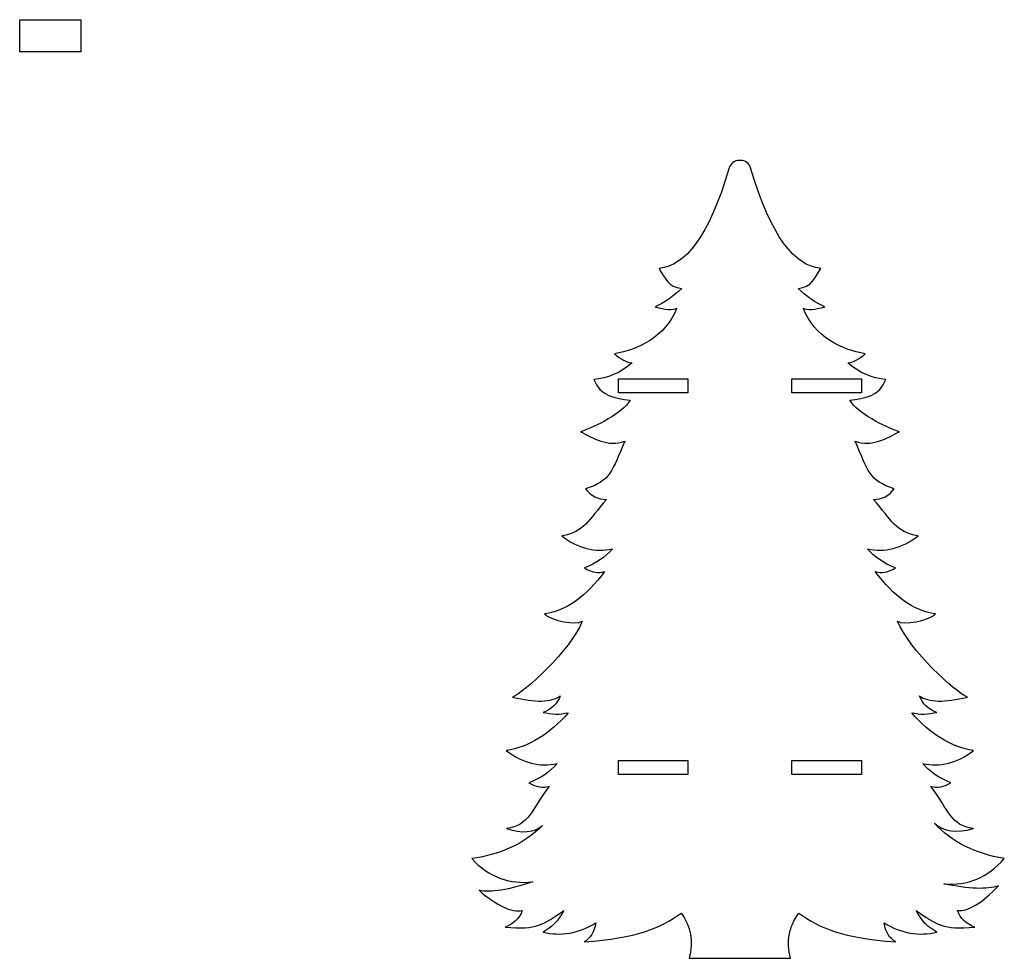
# Model space of a CAD drawing. Header units: millimetres. Extents: x -1146 to 1019, y -763 to 979.
# Tile 4 of 143: x -1015 to -958, y -402 to -347. Entities that reach past the tile are written whole.
import ezdxf

# ---------------------------------------------------------------- set-up
doc = ezdxf.new("R2010")
doc.units = ezdxf.units.MM
doc.header["$MEASUREMENT"] = 0
doc.header["$XCLIPFRAME"] = 0
doc.layers.add('Layer 1', color=7, linetype='Continuous')
picture_1 = doc.add_image_def('image2.jpg', size_in_pixel=(18234, 9572))

msp = doc.modelspace()

# ---------------------------------------------------------------- linework, layer by layer
at = {"layer": 'Layer 1', "lineweight": 25}
for points, knots in [([(-976.5398, -401.5737), (-976.2842, -400.5989), (-976.4408, -399.7286), (-977.0096, -398.9626), (-977.0096, -398.9626), (-978.2233, -399.8462), (-979.5547, -400.3993), (-982.6042, -400.6214), (-982.6042, -400.6214), (-982.233, -400.4212), (-982.0095, -400.0565), (-981.9337, -399.5273), (-981.9337, -399.5273), (-982.9343, -400.1412), (-983.9461, -400.3177), (-984.969, -400.0567), (-984.969, -400.0567), (-984.4811, -399.8154), (-984.0811, -399.4036), (-983.7689, -398.8216), (-983.7689, -398.8216), (-984.9777, -399.6295), (-985.3066, -399.9471), (-987.1566, -399.7745), (-987.1566, -399.7745), (-986.6572, -399.5922), (-986.3278, -399.2746), (-986.1684, -398.8216), (-986.1684, -398.8216), (-986.8019, -398.926), (-987.633, -398.5363), (-988.6618, -397.6526), (-988.6618, -397.6526), (-987.9819, -397.8033), (-986.9457, -397.6382), (-985.5531, -397.1574), (-985.5531, -397.1574), (-986.9194, -397.3316), (-988.0959, -396.8864), (-989.0827, -395.8214), (-989.0827, -395.8214), (-987.3888, -395.5903), (-986.0288, -394.9518), (-985.0027, -393.9062), (-985.0027, -393.9062), (-985.4907, -394.3269), (-986.1851, -394.3887), (-987.0859, -394.092), (-987.0859, -394.092), (-985.7305, -393.8947), (-985.7075, -393.083), (-984.6158, -391.6568), (-984.6158, -391.6568), (-984.9819, -391.7664), (-985.3702, -391.6957), (-985.7805, -391.4451), (-985.7805, -391.4451), (-985.0847, -391.173), (-984.5435, -390.8024), (-984.157, -390.3332), (-984.157, -390.3332), (-985.1632, -390.5617), (-986.1397, -390.3145), (-987.0863, -389.5921), (-987.0863, -389.5921), (-985.7733, -389.3706), (-984.585, -388.6471), (-983.5216, -387.4214), (-983.5216, -387.4214), (-983.7776, -387.44), (-984.0093, -387.4975), (-984.2408, -387.4932), (-984.2408, -387.4932), (-984.4901, -387.4886), (-984.7378, -387.42), (-984.9644, -387.3897), (-984.9644, -387.3897), (-984.465, -387.2075), (-984.1356, -386.8897), (-983.9762, -386.4367), (-983.9762, -386.4367), (-984.4959, -386.8136), (-985.4136, -386.8371), (-986.7291, -386.5073), (-986.7291, -386.5073), (-986.0795, -386.2564), (-983.3724, -383.8114), (-982.7083, -382.1282), (-982.7083, -382.1282), (-983.0317, -382.3662), (-984.4895, -382.1194), (-984.8936, -381.7073), (-984.8936, -381.7073), (-983.5383, -381.5099), (-982.5148, -380.6981), (-981.4231, -379.272), (-981.4231, -379.272), (-981.7892, -379.3815), (-982.1775, -379.3108), (-982.5878, -379.0602), (-982.5878, -379.0602), (-981.892, -378.7882), (-981.3508, -378.4175), (-980.9643, -377.9484), (-980.9643, -377.9484), (-981.9706, -378.1768), (-982.947, -377.9297), (-983.8936, -377.2073), (-983.8936, -377.2073), (-982.5806, -376.9857), (-982.3806, -376.3329), (-981.3171, -375.1071), (-981.3171, -375.1071), (-981.8145, -375.0997), (-982.2145, -374.8937), (-982.517, -374.4896), (-982.517, -374.4896), (-981.0558, -374.0402), (-981.009, -373.4579), (-980.2585, -371.7543), (-980.2585, -371.7543), (-981.2172, -372.1105), (-982.1113, -371.5543), (-982.8085, -371.204), (-982.8085, -371.204), (-981.96, -370.9157), (-980.36, -370.1306), (-979.9496, -369.3807), (-979.9496, -369.3807), (-980.7884, -369.3012), (-981.7011, -369.1326), (-982.0349, -368.1866), (-982.0349, -368.1866), (-981.2533, -368.1322), (-980.52, -367.8154), (-979.8348, -367.2367), (-979.8348, -367.2367), (-980.1482, -367.2002), (-980.4835, -367.0237), (-980.8407, -366.7071), (-980.8407, -366.7071), (-979.4965, -366.4773), (-977.9142, -365.7422), (-977.2583, -364.0779), (-977.2583, -364.0779), (-977.5048, -364.1935), (-977.9195, -364.167), (-978.5024, -363.9983), (-978.5024, -363.9983), (-978.0219, -363.7925), (-977.4072, -363.3602), (-976.9759, -362.9483), (-976.9759, -362.9483), (-977.7582, -362.8401), (-977.9304, -362.3477), (-978.273, -361.7836), (-978.273, -361.7836), (-976.769, -361.6203), (-975.4303, -359.9928), (-974.2331, -355.9813), (-974.2331, -355.9813), (-974.156, -355.723), (-973.9275, -355.5526), (-973.6579, -355.5526), (-973.6579, -355.5526), (-973.6579, -355.5526), (-973.5757, -355.5526), (-973.5757, -355.5526), (-973.5757, -355.5526), (-973.3061, -355.5526), (-973.0776, -355.723), (-973.0005, -355.9813), (-973.0005, -355.9813), (-971.8034, -359.9928), (-970.4647, -361.6203), (-968.9607, -361.7836), (-968.9607, -361.7836), (-969.3032, -362.3477), (-969.4754, -362.8401), (-970.2577, -362.9483), (-970.2577, -362.9483), (-969.8264, -363.3602), (-969.2117, -363.7925), (-968.7312, -363.9983), (-968.7312, -363.9983), (-969.3141, -364.167), (-969.7288, -364.1935), (-969.9753, -364.0779), (-969.9753, -364.0779), (-969.3194, -365.7422), (-967.7371, -366.4773), (-966.3929, -366.7071), (-966.3929, -366.7071), (-966.7501, -367.0237), (-967.0855, -367.2002), (-967.3988, -367.2367), (-967.3988, -367.2367), (-966.7137, -367.8154), (-965.9803, -368.1322), (-965.1987, -368.1866), (-965.1987, -368.1866), (-965.5325, -369.1326), (-966.4453, -369.3012), (-967.2841, -369.3807), (-967.2841, -369.3807), (-966.8737, -370.1306), (-965.2736, -370.9157), (-964.4251, -371.204), (-964.4251, -371.204), (-965.1223, -371.5543), (-966.0165, -372.1105), (-966.9751, -371.7543), (-966.9751, -371.7543), (-966.2246, -373.4579), (-966.1778, -374.0402), (-964.7166, -374.4896), (-964.7166, -374.4896), (-965.0191, -374.8937), (-965.4191, -375.0997), (-965.9165, -375.1071), (-965.9165, -375.1071), (-964.8531, -376.3329), (-964.653, -376.9857), (-963.34, -377.2073), (-963.34, -377.2073), (-964.2866, -377.9297), (-965.2631, -378.1768), (-966.2693, -377.9484), (-966.2693, -377.9484), (-965.8828, -378.4175), (-965.3416, -378.7882), (-964.6458, -379.0602), (-964.6458, -379.0602), (-965.0561, -379.3108), (-965.4444, -379.3815), (-965.8105, -379.272), (-965.8105, -379.272), (-964.7188, -380.6981), (-963.6953, -381.5099), (-962.34, -381.7073), (-962.34, -381.7073), (-962.7441, -382.1194), (-964.202, -382.3662), (-964.5253, -382.1282), (-964.5253, -382.1282), (-963.8612, -383.8114), (-961.1542, -386.2564), (-960.5045, -386.5073), (-960.5045, -386.5073), (-961.82, -386.8371), (-962.7377, -386.8136), (-963.2575, -386.4367), (-963.2575, -386.4367), (-963.098, -386.8897), (-962.7686, -387.2075), (-962.2692, -387.3897), (-962.2692, -387.3897), (-962.4958, -387.42), (-962.7435, -387.4886), (-962.9928, -387.4932), (-962.9928, -387.4932), (-963.2243, -387.4975), (-963.456, -387.44), (-963.712, -387.4214), (-963.712, -387.4214), (-962.6486, -388.6471), (-961.4604, -389.3706), (-960.1473, -389.5921), (-960.1473, -389.5921), (-961.0939, -390.3145), (-962.0704, -390.5617), (-963.0767, -390.3332), (-963.0767, -390.3332), (-962.6901, -390.8024), (-962.1489, -391.173), (-961.4531, -391.4451), (-961.4531, -391.4451), (-961.8635, -391.6957), (-962.2517, -391.7664), (-962.6178, -391.6568), (-962.6178, -391.6568), (-961.5261, -393.083), (-961.5031, -393.8947), (-960.1478, -394.092), (-960.1478, -394.092), (-961.1385, -394.3687), (-961.8877, -394.2669), (-962.3954, -393.7868), (-962.3954, -393.7868), (-961.4006, -394.8622), (-960.0601, -395.5404), (-958.3737, -395.8214), (-958.3737, -395.8214), (-959.3255, -396.9177), (-960.487, -397.4008), (-961.8583, -397.2709), (-961.8583, -397.2709), (-960.4181, -397.5813), (-959.3696, -397.6211), (-958.7126, -397.3901), (-958.7126, -397.3901), (-959.64, -398.3797), (-960.4242, -398.8569), (-961.0652, -398.8216), (-961.0652, -398.8216), (-960.9058, -399.2746), (-960.5764, -399.5922), (-960.077, -399.7745), (-960.077, -399.7745), (-961.927, -399.9471), (-962.2559, -399.6295), (-963.4647, -398.8216), (-963.4647, -398.8216), (-963.1525, -399.4036), (-962.7525, -399.8154), (-962.2647, -400.0567), (-962.2647, -400.0567), (-963.2875, -400.3177), (-964.2993, -400.1412), (-965.3, -399.5273), (-965.3, -399.5273), (-965.2241, -400.0565), (-965.0006, -400.4212), (-964.6294, -400.6214), (-964.6294, -400.6214), (-967.679, -400.3993), (-969.0103, -399.8462), (-970.2241, -398.9626), (-970.2241, -398.9626), (-970.7928, -399.7286), (-970.9494, -400.5989), (-970.6938, -401.5737), (-970.6938, -401.5737), (-970.6938, -401.5737), (-976.5398, -401.5737), (-976.5398, -401.5737)], [0, 0, 0, 0, 0.0117647, 0.0117647, 0.0117647, 0.0117647, 0.0235294, 0.0235294, 0.0235294, 0.0235294, 0.0352941, 0.0352941, 0.0352941, 0.0352941, 0.0470588, 0.0470588, 0.0470588, 0.0470588, 0.0588235, 0.0588235, 0.0588235, 0.0588235, 0.0705882, 0.0705882, 0.0705882, 0.0705882, 0.0823529, 0.0823529, 0.0823529, 0.0823529, 0.0941176, 0.0941176, 0.0941176, 0.0941176, 0.1058824, 0.1058824, 0.1058824, 0.1058824, 0.1176471, 0.1176471, 0.1176471, 0.1176471, 0.1294118, 0.1294118, 0.1294118, 0.1294118, 0.1411765, 0.1411765, 0.1411765, 0.1411765, 0.1529412, 0.1529412, 0.1529412, 0.1529412, 0.1647059, 0.1647059, 0.1647059, 0.1647059, 0.1764706, 0.1764706, 0.1764706, 0.1764706, 0.1882353, 0.1882353, 0.1882353, 0.1882353, 0.2, 0.2, 0.2, 0.2, 0.2117647, 0.2117647, 0.2117647, 0.2117647, 0.2235294, 0.2235294, 0.2235294, 0.2235294, 0.2352941, 0.2352941, 0.2352941, 0.2352941, 0.2470588, 0.2470588, 0.2470588, 0.2470588, 0.2588235, 0.2588235, 0.2588235, 0.2588235, 0.2705882, 0.2705882, 0.2705882, 0.2705882, 0.2823529, 0.2823529, 0.2823529, 0.2823529, 0.2941176, 0.2941176, 0.2941176, 0.2941176, 0.3058824, 0.3058824, 0.3058824, 0.3058824, 0.3176471, 0.3176471, 0.3176471, 0.3176471, 0.3294118, 0.3294118, 0.3294118, 0.3294118, 0.3411765, 0.3411765, 0.3411765, 0.3411765, 0.3529412, 0.3529412, 0.3529412, 0.3529412, 0.3647059, 0.3647059, 0.3647059, 0.3647059, 0.3764706, 0.3764706, 0.3764706, 0.3764706, 0.3882353, 0.3882353, 0.3882353, 0.3882353, 0.4, 0.4, 0.4, 0.4, 0.4117647, 0.4117647, 0.4117647, 0.4117647, 0.4235294, 0.4235294, 0.4235294, 0.4235294, 0.4352941, 0.4352941, 0.4352941, 0.4352941, 0.4470588, 0.4470588, 0.4470588, 0.4470588, 0.4588235, 0.4588235, 0.4588235, 0.4588235, 0.4705882, 0.4705882, 0.4705882, 0.4705882, 0.4823529, 0.4823529, 0.4823529, 0.4823529, 0.4941176, 0.4941176, 0.4941176, 0.4941176, 0.5058824, 0.5058824, 0.5058824, 0.5058824, 0.5176471, 0.5176471, 0.5176471, 0.5176471, 0.5294118, 0.5294118, 0.5294118, 0.5294118, 0.5411765, 0.5411765, 0.5411765, 0.5411765, 0.5529412, 0.5529412, 0.5529412, 0.5529412, 0.5647059, 0.5647059, 0.5647059, 0.5647059, 0.5764706, 0.5764706, 0.5764706, 0.5764706, 0.5882353, 0.5882353, 0.5882353, 0.5882353, 0.6, 0.6, 0.6, 0.6, 0.6117647, 0.6117647, 0.6117647, 0.6117647, 0.6235294, 0.6235294, 0.6235294, 0.6235294, 0.6352941, 0.6352941, 0.6352941, 0.6352941, 0.6470588, 0.6470588, 0.6470588, 0.6470588, 0.6588235, 0.6588235, 0.6588235, 0.6588235, 0.6705882, 0.6705882, 0.6705882, 0.6705882, 0.6823529, 0.6823529, 0.6823529, 0.6823529, 0.6941176, 0.6941176, 0.6941176, 0.6941176, 0.7058824, 0.7058824, 0.7058824, 0.7058824, 0.7176471, 0.7176471, 0.7176471, 0.7176471, 0.7294118, 0.7294118, 0.7294118, 0.7294118, 0.7411765, 0.7411765, 0.7411765, 0.7411765, 0.7529412, 0.7529412, 0.7529412, 0.7529412, 0.7647059, 0.7647059, 0.7647059, 0.7647059, 0.7764706, 0.7764706, 0.7764706, 0.7764706, 0.7882353, 0.7882353, 0.7882353, 0.7882353, 0.8, 0.8, 0.8, 0.8, 0.8117647, 0.8117647, 0.8117647, 0.8117647, 0.8235294, 0.8235294, 0.8235294, 0.8235294, 0.8352941, 0.8352941, 0.8352941, 0.8352941, 0.8470588, 0.8470588, 0.8470588, 0.8470588, 0.8588235, 0.8588235, 0.8588235, 0.8588235, 0.8705882, 0.8705882, 0.8705882, 0.8705882, 0.8823529, 0.8823529, 0.8823529, 0.8823529, 0.8941176, 0.8941176, 0.8941176, 0.8941176, 0.9058824, 0.9058824, 0.9058824, 0.9058824, 0.9176471, 0.9176471, 0.9176471, 0.9176471, 0.9294118, 0.9294118, 0.9294118, 0.9294118, 0.9411765, 0.9411765, 0.9411765, 0.9411765, 0.9529412, 0.9529412, 0.9529412, 0.9529412, 0.9647059, 0.9647059, 0.9647059, 0.9647059, 0.9764706, 0.9764706, 0.9764706, 0.9764706, 1, 1, 1, 1]), ([(-980.62, -368.1583), (-980.62, -368.1583), (-980.62, -368.9586), (-980.62, -368.9586), (-980.62, -368.9586), (-980.62, -368.9586), (-976.6182, -368.9586), (-976.6182, -368.9586), (-976.6182, -368.9586), (-976.6182, -368.9586), (-976.6182, -368.1583), (-976.6182, -368.1583), (-976.6182, -368.1583), (-976.6182, -368.1583), (-980.62, -368.1583), (-980.62, -368.1583)], [0, 0, 0, 0, 0.2, 0.2, 0.2, 0.2, 0.4, 0.4, 0.4, 0.4, 0.6, 0.6, 0.6, 0.6, 1, 1, 1, 1]), ([(-970.6154, -368.9586), (-970.6154, -368.9586), (-966.6136, -368.9586), (-966.6136, -368.9586), (-966.6136, -368.9586), (-966.6136, -368.9586), (-966.6136, -368.1583), (-966.6136, -368.1583), (-966.6136, -368.1583), (-966.6136, -368.1583), (-970.6154, -368.1583), (-970.6154, -368.1583), (-970.6154, -368.1583), (-970.6154, -368.1583), (-970.6154, -368.9586), (-970.6154, -368.9586)], [0, 0, 0, 0, 0.2, 0.2, 0.2, 0.2, 0.4, 0.4, 0.4, 0.4, 0.6, 0.6, 0.6, 0.6, 1, 1, 1, 1]), ([(-980.62, -390.1685), (-980.62, -390.1685), (-980.62, -390.9688), (-980.62, -390.9688), (-980.62, -390.9688), (-980.62, -390.9688), (-976.6182, -390.9688), (-976.6182, -390.9688), (-976.6182, -390.9688), (-976.6182, -390.9688), (-976.6182, -390.1685), (-976.6182, -390.1685), (-976.6182, -390.1685), (-976.6182, -390.1685), (-980.62, -390.1685), (-980.62, -390.1685)], [0, 0, 0, 0, 0.2, 0.2, 0.2, 0.2, 0.4, 0.4, 0.4, 0.4, 0.6, 0.6, 0.6, 0.6, 1, 1, 1, 1]), ([(-970.6154, -390.9688), (-970.6154, -390.9688), (-966.6136, -390.9688), (-966.6136, -390.9688), (-966.6136, -390.9688), (-966.6136, -390.9688), (-966.6136, -390.1685), (-966.6136, -390.1685), (-966.6136, -390.1685), (-966.6136, -390.1685), (-970.6154, -390.1685), (-970.6154, -390.1685), (-970.6154, -390.1685), (-970.6154, -390.1685), (-970.6154, -390.9688), (-970.6154, -390.9688)], [0, 0, 0, 0, 0.2, 0.2, 0.2, 0.2, 0.4, 0.4, 0.4, 0.4, 0.6, 0.6, 0.6, 0.6, 1, 1, 1, 1])]:
    msp.add_open_spline(points, degree=3, knots=knots, dxfattribs=at)

# ---------------------------------------------------------------- pictures from other files: only their frames are drawn
at = {"layer": 'Layer 1'}
image = msp.add_image(picture_1, insert=(-1001.2453, -487.153), size_in_units=(253.2629, 132.9573), dxfattribs=at)
image.set_boundary_path([(-1001.245, -487.153), (-747.982, -354.196)])

doc.saveas('drawing.dxf')
